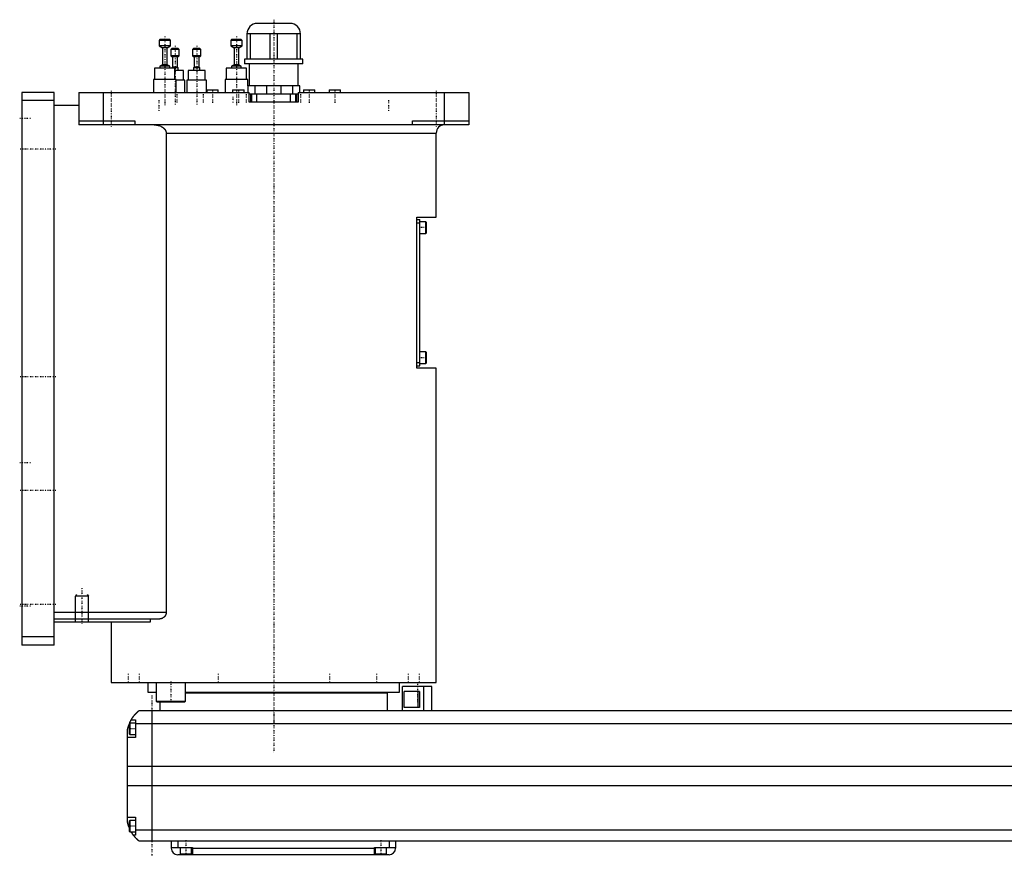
# Model space of a CAD drawing. Extents: x -156 to 1056, y -123 to 447.
# Tile 1 of 3: x -156 to 450, y -82 to 433. Entities that reach past the tile are written whole.
import ezdxf

# ---------------------------------------------------------------- set-up
doc = ezdxf.new("R2010")
doc.units = 0
doc.linetypes.add('CENTER', pattern=[1.5, 0.45, -0.5, 0.05, -0.5])
for name, color, linetype in [('AM_0', 7, 'CONTINUOUS'), ('AM_10', 7, 'CONTINUOUS'), ('AM_7', 7, 'CENTER')]:
    doc.layers.add(name, color=color, linetype=linetype)

msp = doc.modelspace()

# ---------------------------------------------------------------- linework, layer by layer
at = {"layer": 'AM_0', "color": 7, "linetype": 'CONTINUOUS'}
for p, q in [((10, 430.5), (-10, 430.5)), ((-70, 420.5), (-70.5, 420)), ((-70.5, 420), (-70.5, 416.7)), ((-63.5, 420), (-70.5, 420)), ((-64, 420.5), (-70, 420.5)), ((-63.5, 420), (-64, 420.5)), ((-63.5, 416.7), (-63.5, 420)), ((-25.92, 420.5), (-26.42, 420)), ((-26.42, 420), (-26.42, 416.7)), ((-19.42, 420), (-26.42, 420)), ((-19.92, 420.5), (-25.92, 420.5)), ((-19.42, 420), (-19.92, 420.5)), ((-19.42, 416.7), (-19.42, 420)), ((16.5, 424), (-16.5, 424)), ((-16.5, 424), (-16.5, 408.5)), ((-14.2, 408.5), (-14.2, 424)), ((-2.3, 424), (-2.3, 408.5)), ((2.3, 408.5), (2.3, 424)), ((14.2, 424), (14.2, 408.5)), ((16.5, 408.5), (16.5, 424)), ((-70.5, 416.7), (-68.5, 415.5)), ((-63.5, 416.7), (-70.5, 416.7)), ((-68.5, 415.5), (-68.5, 405)), ((-65.5, 415.5), (-68.5, 415.5)), ((-65.5, 415.5), (-63.5, 416.7)), ((-65.5, 405), (-65.5, 415.5)), ((-62.72, 415), (-63.22, 414.5)), ((-63.22, 414.5), (-63.22, 410.6)), ((-58.22, 414.5), (-63.22, 414.5)), ((-58.72, 415), (-62.72, 415)), ((-58.22, 414.5), (-58.72, 415)), ((-58.22, 410.6), (-58.22, 414.5)), ((-49.38, 415), (-49.88, 414.5)), ((-49.88, 414.5), (-49.88, 410.6)), ((-44.88, 414.5), (-49.88, 414.5)), ((-45.38, 415), (-49.38, 415)), ((-44.88, 414.5), (-45.38, 415)), ((-44.88, 410.6), (-44.88, 414.5)), ((-26.42, 416.7), (-24.42, 415.5)), ((-19.42, 416.7), (-26.42, 416.7)), ((-24.42, 415.5), (-24.42, 405)), ((-21.42, 415.5), (-24.42, 415.5)), ((-21.42, 415.5), (-19.42, 416.7)), ((-21.42, 405), (-21.42, 415.5)), ((-63.22, 410.6), (-62.22, 410)), ((-58.22, 410.6), (-63.22, 410.6)), ((-62.22, 410), (-62.22, 403.5)), ((-59.22, 410), (-62.22, 410)), ((-59.22, 410), (-58.22, 410.6)), ((-59.22, 403.5), (-59.22, 410)), ((-49.88, 410.6), (-48.88, 410)), ((-44.88, 410.6), (-49.88, 410.6)), ((-48.88, 410), (-48.88, 403.5)), ((-45.88, 410), (-48.88, 410)), ((-45.88, 410), (-44.88, 410.6)), ((-45.88, 403.5), (-45.88, 410)), ((-18, 408.5), (-18, 405.5)), ((18, 408.5), (-18, 408.5)), ((18, 405.5), (18, 408.5)), ((-73.25, 403), (-73.25, 396)), ((-60.75, 403), (-73.25, 403)), ((-68.5, 405), (-70, 404.1)), ((-70, 404.1), (-70, 403)), ((-64, 404.1), (-70, 404.1)), ((-65.5, 405), (-68.5, 405)), ((-64, 404.1), (-65.5, 405)), ((-64, 403), (-64, 404.1)), ((-62.22, 403.5), (-62.72, 403.2)), ((-62.72, 403.2), (-62.72, 403)), ((-58.72, 403.2), (-62.72, 403.2)), ((-59.22, 403.5), (-62.22, 403.5)), ((-60.75, 396), (-60.75, 403)), ((-55.47, 401.5), (-60.75, 401.5)), ((-58.72, 403.2), (-59.22, 403.5)), ((-58.72, 401.5), (-58.72, 403.2)), ((-55.47, 395.5), (-55.47, 401.5)), ((-52.63, 401.5), (-52.63, 395.5)), ((-42.13, 401.5), (-52.63, 401.5)), ((-48.88, 403.5), (-49.38, 403.2)), ((-49.38, 403.2), (-49.38, 401.5)), ((-45.38, 403.2), (-49.38, 403.2)), ((-45.88, 403.5), (-48.88, 403.5)), ((-45.38, 403.2), (-45.88, 403.5)), ((-45.38, 401.5), (-45.38, 403.2)), ((-42.13, 395.5), (-42.13, 401.5)), ((-29.17, 403), (-29.17, 396)), ((-16.67, 403), (-29.17, 403)), ((-24.42, 405), (-25.92, 404.1)), ((-25.92, 404.1), (-25.92, 403)), ((-19.92, 404.1), (-25.92, 404.1)), ((-21.42, 405), (-24.42, 405)), ((-19.92, 404.1), (-21.42, 405)), ((-19.92, 403), (-19.92, 404.1)), ((18, 405.5), (-18, 405.5)), ((-16.67, 396), (-16.67, 403)), ((-15, 405.5), (-15, 392)), ((15, 392), (15, 405.5)), ((-74, 396), (-74, 388)), ((-60, 396), (-74, 396)), ((-60, 388), (-60, 396)), ((-54.72, 395.5), (-60, 395.5)), ((-54.72, 388), (-54.72, 395.5)), ((-53.38, 395.5), (-53.38, 388)), ((-41.38, 395.5), (-53.38, 395.5)), ((-41.38, 388), (-41.38, 395.5)), ((-29.92, 396), (-29.92, 388)), ((-15.92, 396), (-29.92, 396)), ((-15.92, 392), (-15.92, 396)), ((-155, 388), (-155, 48)), ((-135, 388), (-155, 388)), ((-135, 48), (-135, 388)), ((-120, 388), (-15, 388)), ((-120, 388), (-120, 368)), ((-105, 388), (-105, 368)), ((-41.17, 389.5), (-41.17, 388)), ((-41.17, 389.5), (-34.17, 389.5)), ((-34.17, 388), (-34.17, 389.5)), ((-25.25, 389.5), (-25.25, 388)), ((-25.25, 389.5), (-18.25, 389.5)), ((-18.25, 388), (-18.25, 389.5)), ((16, 392), (-16, 392)), ((-16, 392), (-16, 388)), ((-15, 382), (-15, 388)), ((-11.49, 387), (-11.49, 392)), ((-4.51, 392), (-4.51, 387)), ((4.51, 387), (4.51, 392)), ((11.49, 392), (11.49, 387)), ((15, 388), (120, 388)), ((15, 388), (15, 382)), ((16, 388), (16, 392)), ((18.25, 389.5), (18.25, 388)), ((18.25, 389.5), (25.25, 389.5)), ((25.25, 388), (25.25, 389.5)), ((34.17, 389.5), (34.17, 388)), ((34.17, 389.5), (41.17, 389.5)), ((41.17, 388), (41.17, 389.5)), ((105, 388), (105, 368)), ((120, 388), (120, 368)), ((-135, 383), (-155, 383)), ((-13.71, 387), (-15, 387)), ((15, 382), (-15, 382)), ((-13.7, 385.5), (-14.16, 385.5)), ((-14.15, 382), (-14.15, 387)), ((-13.7, 387), (-13.7, 382)), ((13.7, 387), (-13.7, 387)), ((-10.3, 382), (-10.3, 387)), ((10.3, 382), (10.3, 387)), ((13.7, 382), (13.7, 387)), ((14.16, 385.5), (13.7, 385.5)), ((15, 387), (13.71, 387)), ((14.15, 382), (14.15, 387)), ((-120, 380), (-135, 380)), ((-120, 370.5), (-85.5, 370.5)), ((-85.5, 370.5), (-85.5, 368)), ((85.5, 368), (85.5, 370.5)), ((85.5, 370.5), (120, 370.5)), ((120, 368), (-120, 368)), ((-66.14, 363), (-66.14, 68)), ((-66.14, 363), (100, 363)), ((100, 311.3), (100, 363)), ((88, 311.3), (100, 311.3)), ((88, 218.3), (88, 311.3)), ((88, 309.8), (90, 309.8)), ((90, 219.8), (90, 309.8)), ((88, 307.8), (90, 307.8)), ((93.6, 308.3), (90, 308.3)), ((94, 307.9), (93.6, 308.3)), ((93.6, 301.3), (93.6, 308.3)), ((94, 301.7), (94, 307.9)), ((90, 301.3), (93.6, 301.3)), ((93.6, 301.3), (94, 301.7)), ((93.6, 228.3), (90, 228.3)), ((94, 227.9), (93.6, 228.3)), ((93.6, 221.3), (93.6, 228.3)), ((94, 221.7), (94, 227.9)), ((88, 221.8), (90, 221.8)), ((88, 219.8), (90, 219.8)), ((100, 218.3), (88, 218.3)), ((90, 221.3), (93.6, 221.3)), ((93.6, 221.3), (94, 221.7)), ((100, 25), (100, 218.3)), ((-66.14, 68), (-135, 68)), ((-70.42, 64), (-135, 64)), ((-75.99, 62), (-135, 62)), ((-100, 62), (-100, 25)), ((-75.99, 64), (-75.99, 62)), ((-135, 53), (-155, 53)), ((-135, 48), (-155, 48)), ((-100, 25), (100, 25)), ((-88.79, 25.01), (-88.79, 25)), ((-77.5, 25), (-77.5, 19)), ((-72.29, 25), (-72.29, 13.4)), ((-54.29, 13.4), (-54.29, 25)), ((-40.35, 25), (-40.35, 25)), ((40.35, 25), (40.35, 25)), ((77.5, 19), (77.5, 25)), ((88.79, 25), (88.79, 25.01)), ((-77.5, 19), (-72.29, 19)), ((-54.3, 18.5), (70, 18.5)), ((-54.29, 19), (77.5, 19)), ((55, 18.5), (55, 19)), ((70, 7.5), (70, 18.5)), ((79.35, 7.5), (79.35, 22.5)), ((97.35, 22.5), (79.35, 22.5)), ((89.75, 19.5), (80.32, 19.5)), ((80.32, 9.5), (80.32, 19.5)), ((88.64, 19.5), (88.64, 9.5)), ((89.75, 19.5), (89.75, 9.5)), ((92.35, 7.5), (92.35, 22.5)), ((97.35, 7.5), (97.35, 22.5)), ((-72.29, 13.4), (-71.89, 13)), ((-72.29, 13.4), (-54.29, 13.4)), ((-71.89, 13), (-54.69, 13)), ((-70, 13), (-70, 7.5)), ((-54.69, 13), (-54.29, 13.4)), ((667, 7.5), (-83, 7.5)), ((-75, 7.5), (-75, -72.5)), ((89.75, 9.5), (80.32, 9.5)), ((-88.6, 0), (-89, -0.4)), ((-85, 0), (-88.6, 0)), ((-88.6, 0), (-88.6, -7)), ((-87.65, 2), (-85, 2)), ((-85, 2), (-85, -9)), ((-90, -60.5), (-90, -4.5)), ((-89, -0.4), (-89, -6.6)), ((-85, -0.2), (669, -0.2)), ((-85, -9), (-90, -9)), ((-89, -6.6), (-88.6, -7)), ((-88.6, -7), (-85, -7)), ((-90, -26.54), (674, -26.54)), ((-90, -38.4), (674, -38.4)), ((-90, -58), (-85, -58)), ((-88.6, -60), (-89, -60.4)), ((-89, -60.4), (-89, -66.6)), ((-85, -60), (-88.6, -60)), ((-88.6, -60), (-88.6, -67)), ((-85, -58), (-85, -69)), ((-89, -66.6), (-88.6, -67)), ((-85, -65.78), (669, -65.78)), ((-88.6, -67), (-85, -67)), ((-85, -69), (-86.34, -69)), ((-83, -72.5), (667, -72.5)), ((-63, -72.5), (-63, -77)), ((-59, -72.5), (-59, -76.5)), ((71, -72.5), (71, -76.5)), ((75, -72.5), (75, -77)), ((-63, -76.5), (-50, -76.5)), ((-57.5, -76.5), (-57.5, -80.5)), ((-50.5, -80.5), (-50.5, -76.5)), ((-50, -76.5), (-50, -81)), ((-50, -77), (62, -77)), ((62, -76.5), (75, -76.5)), ((62, -81), (62, -76.5)), ((62.5, -76.5), (62.5, -80.5)), ((69.5, -80.5), (69.5, -76.5)), ((71, -81), (-59, -81)), ((-57.5, -80.5), (-50.5, -80.5)), ((-54, -81), (-54, -80.5)), ((62.5, -80.5), (69.5, -80.5)), ((66, -81), (66, -80.5))]:
    msp.add_line(p, q, dxfattribs=at)
for points in [[(-73.48, 368, 0), (-73.23, 368, 0), (-72.69, 367.97, 0), (-72.14, 367.91, 0), (-71.86, 367.87, 0), (-71.59, 367.82, 0), (-71.05, 367.7, 0), (-70.53, 367.56, 0), (-70.04, 367.4, 0), (-69.53, 367.19, 0), (-69.24, 367.05, 0), (-69.16, 367.01, 0), (-69.07, 366.97, 0), (-69.03, 366.95, 0), (-68.99, 366.93, 0), (-68.91, 366.88, 0), (-68.83, 366.84, 0), (-68.79, 366.81, 0), (-68.75, 366.79, 0), (-68.67, 366.74, 0), (-68.59, 366.7, 0), (-68.55, 366.67, 0), (-68.51, 366.65, 0), (-68.44, 366.6, 0), (-68.36, 366.55, 0), (-68.29, 366.5, 0), (-68.21, 366.45, 0), (-68.14, 366.4, 0), (-68.11, 366.37, 0), (-68.07, 366.35, 0), (-68, 366.29, 0), (-67.93, 366.24, 0), (-67.87, 366.19, 0), (-67.8, 366.13, 0), (-67.73, 366.08, 0), (-67.7, 366.05, 0), (-67.66, 366.02, 0), (-67.6, 365.96, 0), (-67.53, 365.89, 0), (-67.46, 365.83, 0), (-67.4, 365.77, 0), (-67.33, 365.7, 0), (-67.3, 365.67, 0), (-67.27, 365.63, 0), (-67.21, 365.56, 0), (-67.15, 365.49, 0), (-67.09, 365.42, 0), (-67.03, 365.35, 0), (-66.97, 365.28, 0), (-66.94, 365.24, 0), (-66.92, 365.21, 0), (-66.86, 365.13, 0), (-66.81, 365.06, 0), (-66.76, 364.98, 0), (-66.71, 364.91, 0), (-66.67, 364.83, 0), (-66.65, 364.79, 0), (-66.62, 364.76, 0), (-66.58, 364.68, 0), (-66.54, 364.6, 0), (-66.52, 364.57, 0), (-66.5, 364.53, 0), (-66.47, 364.45, 0), (-66.43, 364.37, 0), (-66.41, 364.32, 0), (-66.4, 364.28, 0), (-66.36, 364.2, 0), (-66.33, 364.11, 0), (-66.3, 364.02, 0), (-66.28, 363.94, 0), (-66.25, 363.85, 0), (-66.24, 363.8, 0), (-66.23, 363.76, 0), (-66.21, 363.67, 0), (-66.19, 363.58, 0), (-66.18, 363.49, 0), (-66.17, 363.4, 0), (-66.16, 363.31, 0), (-66.15, 363.26, 0), (-66.15, 363.22, 0), (-66.15, 363.13, 0), (-66.14, 363.04, 0), (-66.14, 363, 0)], [(-66.14, 68, 0), (-66.14, 67.97, 0), (-66.15, 67.9, 0), (-66.15, 67.83, 0), (-66.15, 67.79, 0), (-66.15, 67.76, 0), (-66.16, 67.69, 0), (-66.16, 67.62, 0), (-66.17, 67.55, 0), (-66.18, 67.48, 0), (-66.19, 67.41, 0), (-66.2, 67.38, 0), (-66.21, 67.34, 0), (-66.22, 67.27, 0), (-66.23, 67.21, 0), (-66.25, 67.14, 0), (-66.27, 67.07, 0), (-66.29, 67, 0), (-66.3, 66.97, 0), (-66.31, 66.94, 0), (-66.33, 66.87, 0), (-66.35, 66.81, 0), (-66.36, 66.77, 0), (-66.37, 66.74, 0), (-66.4, 66.68, 0), (-66.42, 66.61, 0), (-66.44, 66.58, 0), (-66.45, 66.55, 0), (-66.48, 66.49, 0), (-66.51, 66.43, 0), (-66.54, 66.37, 0), (-66.57, 66.31, 0), (-66.6, 66.25, 0), (-66.62, 66.22, 0), (-66.63, 66.19, 0), (-66.67, 66.13, 0), (-66.7, 66.07, 0), (-66.74, 66.02, 0), (-66.77, 65.96, 0), (-66.81, 65.91, 0), (-66.83, 65.88, 0), (-66.84, 65.86, 0), (-66.88, 65.8, 0), (-66.92, 65.75, 0), (-66.96, 65.7, 0), (-67, 65.65, 0), (-67.04, 65.6, 0), (-67.06, 65.58, 0), (-67.08, 65.56, 0), (-67.12, 65.51, 0), (-67.16, 65.47, 0), (-67.2, 65.42, 0), (-67.24, 65.38, 0), (-67.28, 65.34, 0), (-67.3, 65.32, 0), (-67.32, 65.3, 0), (-67.36, 65.25, 0), (-67.4, 65.21, 0), (-67.45, 65.17, 0), (-67.49, 65.14, 0), (-67.53, 65.1, 0), (-67.55, 65.08, 0), (-67.58, 65.06, 0), (-67.62, 65.02, 0), (-67.67, 64.99, 0), (-67.69, 64.97, 0), (-67.83, 64.86, 0), (-68.12, 64.67, 0), (-68.41, 64.5, 0), (-68.72, 64.36, 0), (-69.03, 64.24, 0), (-69.34, 64.14, 0), (-69.5, 64.1, 0), (-69.66, 64.07, 0), (-69.97, 64.02, 0), (-70.27, 64, 0), (-70.42, 64, 0)], [(-87.65, 2, 0), (-87.62, 2.05, 0), (-87.57, 2.14, 0), (-87.52, 2.23, 0), (-87.49, 2.27, 0), (-87.46, 2.32, 0), (-87.41, 2.41, 0), (-87.35, 2.5, 0), (-87.3, 2.59, 0), (-87.24, 2.68, 0), (-87.19, 2.76, 0), (-87.16, 2.81, 0), (-87.13, 2.85, 0), (-87.07, 2.94, 0), (-87.02, 3.03, 0), (-86.96, 3.11, 0), (-86.9, 3.2, 0), (-86.85, 3.28, 0), (-86.82, 3.33, 0), (-86.79, 3.37, 0), (-86.73, 3.45, 0), (-86.67, 3.53, 0), (-86.64, 3.58, 0), (-86.62, 3.62, 0), (-86.56, 3.7, 0), (-86.5, 3.78, 0), (-86.47, 3.82, 0), (-86.44, 3.86, 0), (-86.38, 3.94, 0), (-86.33, 4.01, 0), (-86.27, 4.09, 0), (-86.21, 4.17, 0), (-86.15, 4.24, 0), (-86.12, 4.28, 0), (-86.1, 4.32, 0), (-86.04, 4.39, 0), (-85.98, 4.46, 0), (-85.92, 4.54, 0), (-85.87, 4.61, 0), (-85.81, 4.68, 0), (-85.78, 4.71, 0), (-85.75, 4.75, 0), (-85.69, 4.82, 0), (-85.64, 4.89, 0), (-85.58, 4.95, 0), (-85.52, 5.02, 0), (-85.47, 5.08, 0), (-85.44, 5.12, 0), (-85.41, 5.15, 0), (-85.36, 5.21, 0), (-85.3, 5.28, 0), (-85.25, 5.34, 0), (-85.19, 5.4, 0), (-85.14, 5.46, 0), (-85.11, 5.49, 0), (-85.08, 5.52, 0), (-85.03, 5.58, 0), (-84.97, 5.64, 0), (-84.92, 5.7, 0), (-84.87, 5.75, 0), (-84.81, 5.81, 0), (-84.79, 5.84, 0), (-84.76, 5.87, 0), (-84.71, 5.92, 0), (-84.66, 5.98, 0), (-84.63, 6, 0), (-84.6, 6.03, 0), (-84.55, 6.08, 0), (-84.5, 6.13, 0), (-84.48, 6.16, 0), (-84.45, 6.18, 0), (-84.4, 6.23, 0), (-84.35, 6.28, 0), (-84.3, 6.33, 0), (-84.25, 6.38, 0), (-84.2, 6.43, 0), (-84.18, 6.45, 0), (-84.16, 6.47, 0), (-84.11, 6.52, 0), (-84.06, 6.56, 0), (-84.02, 6.61, 0), (-83.97, 6.65, 0), (-83.93, 6.69, 0), (-83.9, 6.71, 0), (-83.88, 6.73, 0), (-83.84, 6.77, 0), (-83.8, 6.81, 0), (-83.75, 6.85, 0), (-83.71, 6.88, 0), (-83.67, 6.92, 0), (-83.66, 6.94, 0), (-83.64, 6.95, 0), (-83.6, 6.99, 0), (-83.56, 7.02, 0), (-83.53, 7.05, 0), (-83.49, 7.08, 0), (-83.46, 7.11, 0), (-83.44, 7.13, 0), (-83.43, 7.14, 0), (-83.39, 7.17, 0), (-83.36, 7.19, 0), (-83.34, 7.22, 0), (-83.31, 7.24, 0), (-83.28, 7.27, 0), (-83.27, 7.28, 0), (-83.25, 7.29, 0), (-83.23, 7.31, 0), (-83.21, 7.33, 0), (-83.2, 7.34, 0), (-83.18, 7.35, 0), (-83.16, 7.36, 0), (-83.14, 7.38, 0), (-83.13, 7.39, 0), (-83.13, 7.4, 0), (-83.11, 7.41, 0), (-83.09, 7.42, 0), (-83.08, 7.44, 0), (-83.06, 7.45, 0), (-83.05, 7.46, 0), (-83.05, 7.46, 0), (-83.04, 7.47, 0), (-83.03, 7.47, 0), (-83.02, 7.48, 0), (-83.02, 7.49, 0), (-83.01, 7.49, 0), (-83.01, 7.49, 0), (-83.01, 7.5, 0), (-83, 7.5, 0), (-83, 7.5, 0), (-83, 7.5, 0), (-83, 7.5, 0)], [(-88.69, -0.09, 0), (-88.65, 0.01, 0), (-88.56, 0.21, 0), (-88.47, 0.4, 0), (-88.43, 0.49, 0), (-88.39, 0.58, 0), (-88.31, 0.76, 0), (-88.22, 0.92, 0), (-88.14, 1.08, 0), (-88.07, 1.23, 0), (-88, 1.36, 0), (-87.96, 1.43, 0), (-87.93, 1.49, 0), (-87.87, 1.6, 0), (-87.82, 1.7, 0), (-87.77, 1.79, 0), (-87.73, 1.86, 0), (-87.7, 1.91, 0), (-87.68, 1.94, 0), (-87.67, 1.96, 0), (-87.66, 1.98, 0), (-87.65, 2, 0), (-87.65, 2, 0)], [(-90, -4.5, 0), (-89.98, -4.39, 0), (-89.94, -4.18, 0), (-89.9, -3.97, 0), (-89.88, -3.87, 0), (-89.86, -3.77, 0), (-89.81, -3.56, 0), (-89.77, -3.36, 0), (-89.72, -3.15, 0), (-89.66, -2.95, 0), (-89.61, -2.74, 0), (-89.58, -2.64, 0), (-89.55, -2.54, 0), (-89.49, -2.33, 0), (-89.43, -2.13, 0), (-89.37, -1.92, 0), (-89.31, -1.72, 0), (-89.24, -1.52, 0), (-89.21, -1.43, 0), (-89.17, -1.33, 0), (-89.1, -1.14, 0), (-89.03, -0.95, 0), (-89, -0.86, 0)], [(-89, -64.14, 0), (-89.04, -64.04, 0), (-89.11, -63.84, 0), (-89.18, -63.64, 0), (-89.22, -63.54, 0), (-89.25, -63.44, 0), (-89.32, -63.24, 0), (-89.38, -63.03, 0), (-89.45, -62.82, 0), (-89.51, -62.61, 0), (-89.57, -62.41, 0), (-89.6, -62.3, 0), (-89.63, -62.2, 0), (-89.68, -61.99, 0), (-89.73, -61.78, 0), (-89.78, -61.57, 0), (-89.83, -61.37, 0), (-89.87, -61.17, 0), (-89.89, -61.07, 0), (-89.91, -60.97, 0), (-89.95, -60.78, 0), (-89.98, -60.59, 0), (-90, -60.5, 0)], [(-86.34, -69, 0), (-86.34, -69, 0), (-86.35, -68.98, 0), (-86.37, -68.96, 0), (-86.38, -68.94, 0), (-86.4, -68.92, 0), (-86.44, -68.86, 0), (-86.49, -68.79, 0), (-86.55, -68.71, 0), (-86.62, -68.61, 0), (-86.7, -68.5, 0), (-86.74, -68.44, 0), (-86.78, -68.38, 0), (-86.87, -68.25, 0), (-86.96, -68.11, 0), (-87.06, -67.96, 0), (-87.16, -67.8, 0), (-87.27, -67.64, 0), (-87.32, -67.55, 0), (-87.37, -67.47, 0), (-87.48, -67.29, 0), (-87.59, -67.1, 0), (-87.65, -67, 0)], [(-83, -72.5, 0), (-83, -72.5, 0), (-83.01, -72.49, 0), (-83.02, -72.49, 0), (-83.02, -72.48, 0), (-83.03, -72.48, 0), (-83.03, -72.48, 0), (-83.04, -72.47, 0), (-83.04, -72.46, 0), (-83.05, -72.46, 0), (-83.06, -72.45, 0), (-83.07, -72.44, 0), (-83.07, -72.44, 0), (-83.08, -72.43, 0), (-83.09, -72.43, 0), (-83.1, -72.42, 0), (-83.11, -72.41, 0), (-83.11, -72.41, 0), (-83.13, -72.39, 0), (-83.14, -72.38, 0), (-83.15, -72.38, 0), (-83.16, -72.37, 0), (-83.17, -72.36, 0), (-83.19, -72.34, 0), (-83.21, -72.33, 0), (-83.22, -72.31, 0), (-83.24, -72.3, 0), (-83.25, -72.29, 0), (-83.26, -72.28, 0), (-83.28, -72.26, 0), (-83.3, -72.25, 0), (-83.32, -72.23, 0), (-83.35, -72.21, 0), (-83.37, -72.19, 0), (-83.38, -72.18, 0), (-83.39, -72.17, 0), (-83.42, -72.15, 0), (-83.44, -72.13, 0), (-83.47, -72.1, 0), (-83.49, -72.08, 0), (-83.52, -72.06, 0), (-83.54, -72.04, 0), (-83.55, -72.03, 0), (-83.58, -72.01, 0), (-83.61, -71.98, 0), (-83.64, -71.95, 0), (-83.67, -71.93, 0), (-83.7, -71.9, 0), (-83.71, -71.89, 0), (-83.73, -71.87, 0), (-83.76, -71.84, 0), (-83.79, -71.81, 0), (-83.83, -71.78, 0), (-83.86, -71.75, 0), (-83.89, -71.72, 0), (-83.91, -71.7, 0), (-83.93, -71.69, 0), (-83.96, -71.65, 0), (-84, -71.62, 0), (-84.02, -71.6, 0), (-84.04, -71.59, 0), (-84.07, -71.55, 0), (-84.11, -71.52, 0), (-84.13, -71.5, 0), (-84.15, -71.48, 0), (-84.19, -71.44, 0), (-84.22, -71.41, 0), (-84.26, -71.37, 0), (-84.3, -71.33, 0), (-84.34, -71.29, 0), (-84.36, -71.27, 0), (-84.38, -71.25, 0), (-84.42, -71.21, 0), (-84.46, -71.17, 0), (-84.6, -71.03, 0), (-84.86, -70.77, 0), (-85.11, -70.49, 0), (-85.38, -70.19, 0), (-85.51, -70.03, 0), (-85.65, -69.87, 0), (-85.92, -69.54, 0), (-86.2, -69.18, 0), (-86.34, -69, 0)]]:
    msp.add_polyline3d(points, dxfattribs=at)
for centre, radius, start, end in [((-10, 424), 6.5, 90, 180), ((10, 424), 6.5, 0, 90), ((105, 363), 5, 90, 180), ((-59, -77), 4, 180, 270), ((71, -77), 4, 270, 0)]:
    msp.add_arc(centre, radius, start, end, dxfattribs=at)
at = {"layer": 'AM_10', "color": 7, "linetype": 'CONTINUOUS'}
for p, q in [((-121.32, 79.17), (-122, 78)), ((-114.68, 79.17), (-114, 78)), ((-114, 78), (-122, 78)), ((-122, 62), (-122, 78)), ((-114, 62), (-114, 78))]:
    msp.add_line(p, q, dxfattribs=at)
at = {"layer": 'AM_7', "color": 4, "linetype": 'CENTER'}
for p, q in [((0, 432.75), (0, -18.4)), ((-67, 422.43), (-67, 380.07)), ((-22.92, 422.43), (-22.92, 380.07)), ((-60.72, 416.65), (-60.72, 380.35)), ((-47.38, 416.65), (-47.38, 380.35)), ((-100, 389), (-100, 367)), ((-37.67, 389.88), (-37.67, 381.62)), ((-21.75, 389.88), (-21.75, 381.62)), ((21.75, 389.88), (21.75, 381.62)), ((37.67, 389.88), (37.67, 381.62)), ((100, 389), (100, 367)), ((-70.71, 383.3), (-70.71, 376.7)), ((-59.36, 381.75), (-59.36, 387.25)), ((-43.29, 381.75), (-43.29, 387.25)), ((-25, 381.82), (-25, 385.68)), ((-16.65, 381.75), (-16.65, 387.25)), ((16.65, 381.75), (16.65, 387.25)), ((70.71, 383.3), (70.71, 376.7)), ((-149.7, 372), (-156.3, 372)), ((-134, 353), (-156, 353)), ((94.2, 304.8), (89.8, 304.8)), ((94.2, 224.8), (89.8, 224.8)), ((-134, 213), (-156, 213)), ((-149.7, 160), (-156.3, 160)), ((-134, 143), (-156, 143)), ((-118, 83), (-118, 61)), ((-134, 73), (-156, 73)), ((-149.7, 72), (-156.3, 72)), ((-89.5, 30.25), (-89.5, 24.75)), ((-82.69, 30.25), (-82.69, 24.75)), ((-63.29, 25.6), (-63.29, 12.4)), ((-34.25, 30.25), (-34.25, 24.75)), ((34.25, 30.25), (34.25, 24.75)), ((63.29, 30.25), (63.29, 24.75)), ((82.69, 30.25), (82.69, 24.75)), ((89.5, 30.25), (89.5, 24.75)), ((88.6, 24.05), (88.6, 11.95)), ((-75, 17), (-75, -82)), ((0, 7.88), (0, -0.38)), ((-84.8, -3.5), (-89.2, -3.5)), ((-84.8, -63.5), (-89.2, -63.5)), ((-54, -72.1), (-54, -80.9)), ((66, -72.1), (66, -80.9))]:
    msp.add_line(p, q, dxfattribs=at)

doc.saveas('drawing.dxf')
